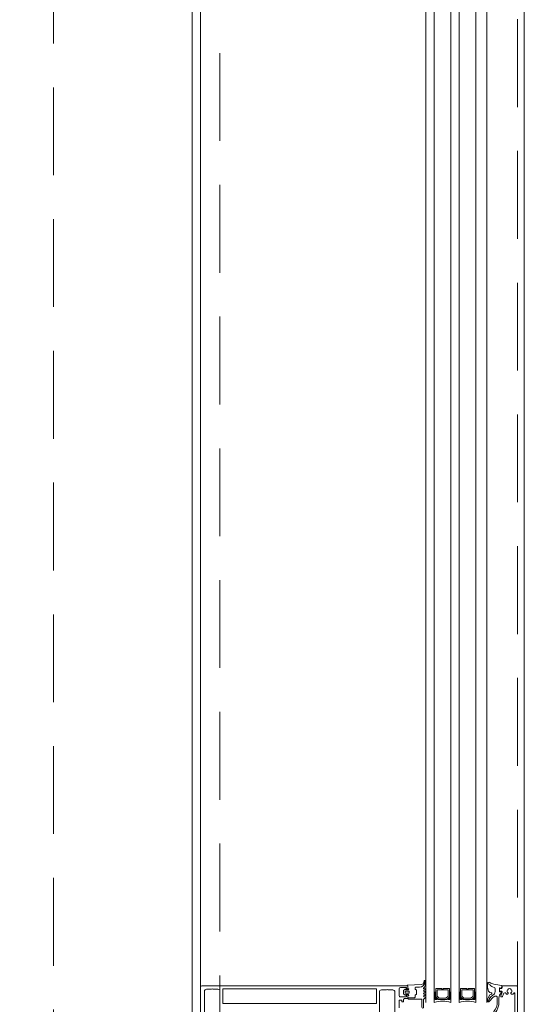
# Model space of a CAD drawing. Header units: millimetres. Extents: x 144573 to 336993, y 74252 to 247042.
# Tile 253 of 256: x 172937 to 173301, y 177099 to 177811. Entities that reach past the tile are written whole.
import ezdxf

# ---------------------------------------------------------------- set-up
doc = ezdxf.new("R2010")
doc.units = ezdxf.units.MM
doc.linetypes.add('ČÁRKOVANÁ', pattern=[19.05, 12.7, -6.35])
doc.layers.add('FASÁDA DETAILNÍ', color=255, linetype='Continuous', lineweight=0)

# ---------------------------------------------------------------- blocks, each defined once
blk = doc.blocks.new('284336')
for points in [[(-0.7, -9.6), (-10, -9.6, 0.414511), (-10.51, -10.11), (-10.51, -15.51, -1), (-11.69, -15.51), (-11.69, -9.6), (-12.69, -8.95, -0.668884), (-12.6, -8.23), (-11.99, -8.01, 0.766384), (-11.99, -7.21), (-12.6, -6.99, -0.76831), (-12.6, -6.23), (-11.99, -6.01, 0.766384), (-11.99, -5.21), (-12.6, -4.99, -0.76831), (-12.6, -4.23), (-11.99, -4.01, 0.766384), (-11.99, -3.21), (-12.6, -2.99, -0.877523), (-12.5, -2.22), (-12.1, -2.22, 0.698129), (-11.83, -1.5, -0.220231), (-12.89, 0.78), (-12.89, 3.45, -0.157143), (-12.82, 3.68), (-12.69, 3.42, -0.067482), (-12.48, 2.53, 0.393136), (-8.66, -1.02), (-6.1, -1.02, -0.414214), (-5.61, -1.51), (-5.61, -2.22, -0.267949), (-5.85, -2.65), (-6.35, -2.93, 0.267949), (-6.61, -3.38), (-6.61, -5.84, 0.267949), (-6.35, -6.29), (-5.85, -6.57, -0.267949), (-5.61, -7), (-5.61, -8.11, 0.414215), (-5.1, -8.62), (-0.41, -8.62), (-0.41, -9.31, -0.414212), (-0.7, -9.6)], [(-0.41, 0), (-0.41, -2, 0.990243), (-0.4, -3.02), (0.9, -3.02, 0.414214), (1.21, -2.71), (1.21, -2.61, -0.668123), (1.71, -2.4), (2.75, -3.45, -0.199004), (2.89, -3.79), (2.89, -5.43, -0.199038), (2.75, -5.77), (1.71, -6.82, -0.668191), (1.21, -6.61), (1.21, -6.51, 0.414214), (0.9, -6.2), (-0.4, -6.2, 0.990269), (-0.41, -7.22), (-0.41, -8.6), (-5.1, -8.6, -0.414215), (-5.59, -8.11), (-5.59, -7, 0.267949), (-5.84, -6.56), (-6.34, -6.27, -0.267949), (-6.59, -5.84), (-6.59, -3.38, -0.267949), (-6.34, -2.95), (-5.84, -2.66, 0.267949), (-5.59, -2.22), (-5.59, -1.51, 0.414214), (-6.1, -1), (-8.66, -1, -0.393156), (-12.46, 2.53, 0.067572), (-12.67, 3.43), (-12.8, 3.7, -0.637545), (-12.12, 3.53), (-11.92, 2.53, 0.344315), (-10.06, 0.91), (0, 0.38, -0.406913), (0.39, 0), (-0.41, 0)], [(1.7, -4.31, 0.414235), (1.2, -3.81), (-0.7, -3.81, 0.414214), (-1.2, -4.31), (-1.2, -4.91, 0.414214), (-0.7, -5.41), (1.2, -5.41, 0.414235), (1.7, -4.91), (1.7, -4.31)]]:
    blk.add_lwpolyline(points, format="xyb", close=True)
blk = doc.blocks.new('433270')
blk.add_lwpolyline([(1, 0, 0.414364), (0, -1), (0, -1.4, 0.255924), (0.23, -1.83, -0.547723), (0.23, -3.17, 0.255924), (0, -3.6), (0, -14.6, 0.414214), (0.3, -14.9), (1.2, -14.9, 0.414214), (1.7, -14.4), (1.7, -10.3, -0.414214), (2, -10), (6, -10, 0.414248), (7, -9), (7, -7.7, 0.414179), (6.5, -7.2), (5.7, -7.2, 0.414232), (5.4, -7.5), (5.4, -8.2, -0.414198), (5.1, -8.5), (2.8, -8.5, -0.414204), (1.8, -7.5), (1.8, -4.49, -0.147432), (1.97, -3.94, 0.147461), (2.4, -2.5), (2.4, -2.3, -0.414214), (2.9, -1.8), (21.87, -1.8, -0.668178), (22.22, -2.65), (22.16, -2.72, 1), (21.59, -3.29), (21.52, -3.35, 0.198912), (21.38, -3.71), (21.38, -4.05, 0.414214), (22.08, -4.75), (22.38, -4.75, 0.576988), (22.64, -4.3, -0.311246), (24.56, -4.3, 0.576988), (24.82, -4.75), (25.3, -4.75, -0.260065), (25.3, -6.65), (24.82, -6.65, 0.576988), (24.56, -7.1, -0.311246), (22.64, -7.1, 0.576988), (22.38, -6.65), (22.08, -6.65, 0.414214), (21.38, -7.35), (21.38, -7.61, 0.267949), (21.63, -8.04), (21.89, -8.2, -0.637047), (21.73, -10), (19.83, -10.7, 0.315299), (19.5, -11.17), (19.5, -11.49, 0.520567), (20.17, -11.96), (22.83, -10.99, -0.520567), (23.5, -11.46), (23.5, -12.5, 0.414062), (24, -13), (25, -13, 0.414186), (25.5, -12.5), (25.5, -11.5, -0.414182), (26, -11), (27, -11, 0.414214), (27.5, -10.5), (27.5, -0.5, 0.414214), (27, 0), (1, 0)], format="xyb", close=True)
blk = doc.blocks.new('284325')
for points in [[(0.84, -5.23, -0.560316), (0.94, -4.73), (1.94, -4.36, 0.3153), (2.14, -4.08), (2.14, -1.89, 0.451558), (1.8, -1.59), (0.9, -1.7, -0.399586), (0.57, -1.46), (0.3, -0.07, -0.415977), (0.53, 0.29, 0.024107), (6.15, 1.24, 0.076636), (8.99, 2.34, -0.577615), (10.79, 1.3), (10.02, 1.37, 0.283171), (9.08, 0.9, -0.168429), (7.07, -0.74), (5.9, -1.16, 0.315302), (5.24, -2.1), (5.24, -4.21, 0.269719), (6.76, -6.82, -0.194797), (10.18, -11.53, -0.342663), (9.17, -11.17, 0.119207), (5.43, -7.59, 0.578571), (3.63, -8.62), (3.63, -11.77, 0.176415), (6.16, -18.72, -1), (5.24, -19.49, -0.176415), (2.43, -11.77), (2.43, -8.89, 0.208286), (0.84, -5.23)], [(8.95, -6.65), (10.32, -8.78, -0.134555), (10.79, -10.63, -0.339795), (10.19, -11.53, 0.194788), (6.76, -6.81, -0.269736), (5.25, -4.21), (5.25, -2.1, -0.315302), (5.9, -1.17), (7.07, -0.74, 0.168429), (9.09, 0.89, -0.283167), (10.01, 1.36), (10.79, 1.29), (10.79, -0.74, -0.070852), (10.71, -1.3), (9.95, -3.93, -0.241839), (9.08, -4.83), (7.93, -5.22, 0.836024), (8.08, -6.19), (8.11, -6.19, -0.255349), (8.95, -6.65)]]:
    blk.add_lwpolyline(points, format="xyb", close=True)

msp = doc.modelspace()

# ---------------------------------------------------------------- linework, layer by layer
at = {"layer": 'FASÁDA DETAILNÍ'}
for p, q in [((173230.48, 179009.759), (173230.48, 177100.759)), ((173236.48, 177100.759), (173236.48, 179009.759)), ((173248.48, 179009.759), (173248.48, 177100.759)), ((173254.48, 177100.759), (173254.48, 179009.759)), ((173266.48, 179009.759), (173266.48, 177100.759)), ((173274.48, 177100.759), (173274.48, 179009.759)), ((173067.48, 178998.759), (173067.48, 177111.759))]:
    msp.add_line(p, q, dxfattribs=at)
for points in [[(173301.48, 174615.259), (146721.48, 174615.259), (146721.48, 198295.259), (173301.48, 198295.259)], [(173061.48, 174855.259), (146961.48, 174855.259), (146961.48, 198055.259), (173061.48, 198055.259)], [(173237.48, 177110.759), (173237.48, 177104.759), (173239.48, 177102.759), (173245.48, 177102.759), (173247.48, 177104.759), (173247.48, 177110.759), (173242.98, 177110.759), (173242.98, 177110.259), (173241.98, 177110.259), (173241.98, 177110.759)], [(173255.48, 177110.759), (173255.48, 177104.759), (173257.48, 177102.759), (173263.48, 177102.759), (173265.48, 177104.759), (173265.48, 177110.759), (173260.98, 177110.759), (173260.98, 177110.259), (173259.98, 177110.259), (173259.98, 177110.759)], [(173246.48, 177109.759), (173238.48, 177109.759), (173238.48, 177105.173), (173239.894, 177103.759), (173244.927, 177103.759), (173246.48, 177105.173)], [(173264.48, 177109.759), (173256.48, 177109.759), (173256.48, 177105.173), (173257.894, 177103.759), (173262.927, 177103.759), (173264.48, 177105.173)]]:
    msp.add_lwpolyline(points, close=True, dxfattribs=at)
at = {"layer": 'FASÁDA DETAILNÍ', "linetype": 'ČÁRKOVANÁ', "ltscale": 5}
for points in [[(173296.48, 174620.259), (146726.48, 174620.259), (146726.48, 198290.259), (173296.48, 198290.259)], [(173081.48, 174835.259), (146941.48, 174835.259), (146941.48, 198075.259), (173081.48, 198075.259)], [(172961.48, 174955.259), (147061.48, 174955.259), (147061.48, 197955.259), (172961.48, 197955.259)]]:
    msp.add_lwpolyline(points, close=True, dxfattribs=at)
at = {"layer": 'FASÁDA DETAILNÍ'}
for points in [[(173067.48, 177086.259), (173067.48, 177111.759, -0.4142135), (173068.48, 177112.759), (173068.48, 177112.759), (173216.98, 177112.759, -0.4142136), (173217.48, 177112.259), (173217.48, 177110.959, -0.4142197), (173216.98, 177110.459), (173216.48, 177110.459), (173216.48, 177111.459), (173211.98, 177111.459, 0.4142136), (173210.98, 177110.459), (173210.98, 177105.759, 0.4142136), (173211.98, 177104.759), (173216.48, 177104.759), (173216.48, 177106.459), (173216.98, 177106.459, -0.4142012), (173217.48, 177105.959), (173217.48, 177103.959, -0.4142136), (173216.98, 177103.459), (173214.837, 177103.459, 0.4142136), (173214.337, 177102.959), (173214.337, 177101.159), (173213.086, 177101.159), (173213.086, 177102.359), (173211.28, 177102.359, 0.4142136), (173210.98, 177102.059), (173210.98, 177096.76, 0.4141667)], [(173081.68, 177089.912), (173081.68, 177108.767, 0.4142315), (173080.18, 177110.267), (173076.47, 177110.267, 0.3999851), (173075.47, 177110.267), (173071.98, 177110.267, 0.4142315), (173070.48, 177108.767), (173070.48, 177089.912, -0.1169365)], [(173207.98, 177089.902), (173207.98, 177108.267, 0.4142136), (173206.48, 177109.767), (173202.979, 177109.767, 0.3999851), (173201.979, 177109.767), (173198.28, 177109.767, 0.4142136), (173196.78, 177108.267), (173196.78, 177089.902, -0.1316504)]]:
    msp.add_lwpolyline(points, format="xyb", dxfattribs=at)
msp.add_lwpolyline([(173194.28, 177110.659), (173084.18, 177110.659, 0.4142136), (173083.68, 177110.159), (173083.68, 177100.459, 0.4142136), (173084.18, 177099.959), (173194.28, 177099.959, 0.4142136), (173194.78, 177100.459), (173194.78, 177110.159, 0.4142136), (173194.28, 177110.659)], format="xyb", close=True, dxfattribs=at)
for centre, radius, start, end in [((173236.98, 177108.621), 0.596, 213.03656, 326.96344), ((173236.98, 177108.329), 0.596, 213.03656, 326.96344), ((173236.98, 177108.036), 0.596, 213.03656, 326.96344), ((173236.98, 177107.744), 0.596, 213.03656, 326.96344), ((173236.98, 177107.451), 0.596, 213.03656, 326.96344), ((173236.98, 177107.159), 0.596, 213.03656, 326.96344), ((173236.98, 177106.866), 0.596, 213.03656, 326.96344), ((173236.98, 177106.574), 0.596, 213.03656, 326.96344), ((173236.98, 177106.281), 0.596, 213.03656, 326.96344), ((173236.98, 177105.989), 0.596, 213.03656, 326.96344), ((173236.98, 177105.696), 0.596, 213.03656, 326.96344), ((173236.98, 177105.404), 0.596, 213.03656, 326.96344), ((173236.98, 177105.111), 0.596, 213.03656, 326.96344), ((173237.118, 177105.099), 0.879, 223.503562, 316.005092), ((173237.266, 177105.189), 1.263, 231.500435, 308.034372), ((173237.405, 177105.35), 1.712, 237.314349, 302.705051), ((173237.549, 177105.594), 2.248, 241.597185, 298.472658), ((173237.718, 177105.943), 2.897, 244.704848, 294.693326), ((173247.242, 177105.943), 2.897, 245.306674, 295.295152), ((173247.411, 177105.594), 2.248, 241.527342, 298.402815), ((173247.555, 177105.35), 1.712, 237.294949, 302.685651), ((173247.694, 177105.189), 1.263, 231.965628, 308.499565), ((173247.842, 177105.099), 0.879, 223.994908, 316.496438), ((173247.98, 177108.621), 0.596, 213.03656, 326.96344), ((173247.98, 177108.329), 0.596, 213.03656, 326.96344), ((173247.98, 177108.036), 0.596, 213.03656, 326.96344), ((173247.98, 177107.744), 0.596, 213.03656, 326.96344), ((173247.98, 177107.451), 0.596, 213.03656, 326.96344), ((173247.98, 177107.159), 0.596, 213.03656, 326.96344), ((173247.98, 177106.866), 0.596, 213.03656, 326.96344), ((173247.98, 177106.574), 0.596, 213.03656, 326.96344), ((173247.98, 177106.281), 0.596, 213.03656, 326.96344), ((173247.98, 177105.989), 0.596, 213.03656, 326.96344), ((173247.98, 177105.696), 0.596, 213.03656, 326.96344), ((173247.98, 177105.404), 0.596, 213.03656, 326.96344), ((173247.98, 177105.111), 0.596, 213.03656, 326.96344), ((173254.98, 177108.621), 0.596, 213.03656, 326.96344), ((173254.98, 177108.329), 0.596, 213.03656, 326.96344), ((173254.98, 177108.036), 0.596, 213.03656, 326.96344), ((173254.98, 177107.744), 0.596, 213.03656, 326.96344), ((173254.98, 177107.451), 0.596, 213.03656, 326.96344), ((173254.98, 177107.159), 0.596, 213.03656, 326.96344), ((173254.98, 177106.866), 0.596, 213.03656, 326.96344), ((173254.98, 177106.574), 0.596, 213.03656, 326.96344), ((173254.98, 177106.281), 0.596, 213.03656, 326.96344), ((173254.98, 177105.989), 0.596, 213.03656, 326.96344), ((173254.98, 177105.696), 0.596, 213.03656, 326.96344), ((173254.98, 177105.404), 0.596, 213.03656, 326.96344), ((173254.98, 177105.111), 0.596, 213.03656, 326.96344), ((173255.118, 177105.099), 0.879, 223.503562, 316.005092), ((173255.266, 177105.189), 1.263, 231.500435, 308.034372), ((173255.405, 177105.35), 1.712, 237.314349, 302.705051), ((173255.549, 177105.594), 2.248, 241.597185, 298.472658), ((173255.718, 177105.943), 2.897, 244.704848, 294.693326), ((173265.242, 177105.943), 2.897, 245.306674, 295.295152), ((173265.411, 177105.594), 2.248, 241.527342, 298.402815), ((173265.555, 177105.35), 1.712, 237.294949, 302.685651), ((173265.694, 177105.189), 1.263, 231.965628, 308.499565), ((173265.842, 177105.099), 0.879, 223.994908, 316.496438), ((173265.98, 177108.621), 0.596, 213.03656, 326.96344), ((173265.98, 177108.329), 0.596, 213.03656, 326.96344), ((173265.98, 177108.036), 0.596, 213.03656, 326.96344), ((173265.98, 177107.744), 0.596, 213.03656, 326.96344), ((173265.98, 177107.451), 0.596, 213.03656, 326.96344), ((173265.98, 177107.159), 0.596, 213.03656, 326.96344), ((173265.98, 177106.866), 0.596, 213.03656, 326.96344), ((173265.98, 177106.574), 0.596, 213.03656, 326.96344), ((173265.98, 177106.281), 0.596, 213.03656, 326.96344), ((173265.98, 177105.989), 0.596, 213.03656, 326.96344), ((173265.98, 177105.696), 0.596, 213.03656, 326.96344), ((173265.98, 177105.404), 0.596, 213.03656, 326.96344), ((173265.98, 177105.111), 0.596, 213.03656, 326.96344), ((173237.832, 177106.309), 3.546, 247.590952, 292.706176), ((173242.48, 177078.867), 22.699, 74.672775, 105.327225), ((173247.128, 177106.309), 3.546, 247.293824, 292.409048), ((173255.832, 177106.309), 3.546, 247.590952, 292.706176), ((173260.48, 177078.867), 22.699, 74.672775, 105.327225), ((173265.128, 177106.309), 3.546, 247.293824, 292.409048)]:
    msp.add_arc(centre, radius, start, end, dxfattribs=at)

# ---------------------------------------------------------------- block references
at = {"layer": 'FASÁDA DETAILNÍ', "xscale": -1}
for name, p in [('284336', (173217.07, 177112.759)), ('284325', (173285.62, 177112.759))]:
    msp.add_blockref(name, p, dxfattribs=at)
at = {"layer": 'FASÁDA DETAILNÍ', "xscale": -1, "rotation": 270}
msp.add_blockref('433270', (173296.48, 177085.258), dxfattribs=at)

doc.saveas('drawing.dxf')
